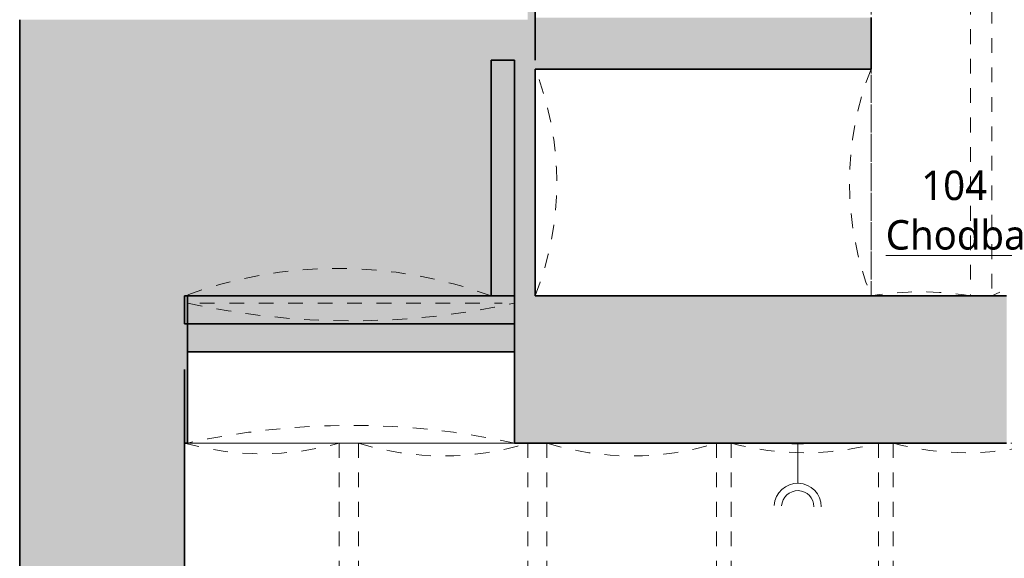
# Model space of a CAD drawing. Header units: metres. Extents: x -0.3 to 46.2, y -4.9 to 27.9.
# Tile 2 of 18: x -0.2 to 6.4, y 6.8 to 10.4. Entities that reach past the tile are written whole.
import ezdxf

# ---------------------------------------------------------------- set-up
doc = ezdxf.new("R2010")
doc.units = ezdxf.units.M
doc.linetypes.add('AV - Cerch_ 1 tecka 4mm', pattern=[0.006, 0.004, -0.001, 0, -0.001])
doc.layers.add('AV-MISTNOSTI', color=5, linetype='Continuous', lineweight=5, true_color=0x0000ff)
doc.layers.add('AV-TEXTY', color=5, linetype='Continuous', lineweight=13, true_color=0x0000ff)
doc.layers.add('AV-SRAFY', color=7, linetype='Continuous', lineweight=35)
doc.layers.add('AV-STAVBA', color=7, linetype='Continuous', lineweight=18)
doc.styles.add('Trebuchet MS_B', font='trebuc.ttf', dxfattribs={"height": 0.2})

# ---------------------------------------------------------------- blocks, each defined once
blk = doc.blocks.new('GM_Otvor s klenutým nadpražím - 2220x3780_3300-962079-1NP')
at = {"layer": 'AV-STAVBA', "color": 254, "linetype": 'AV - Cerch_ 1 tecka 4mm', "lineweight": 13, "true_color": 0xcccccc}
for p, q in [((-1.11, 0.5), (1.11, 0.5)), ((1.0265, -0.45), (-1.0265, -0.45))]:
    blk.add_line(p, q, dxfattribs=at)
for centre, start, end in [((0, 5.5738), 257.65965, 282.34035), ((0, -5.5238), 77.65965, 102.34035)]:
    blk.add_arc(centre, 5.1937, start, end, dxfattribs=at)
blk = doc.blocks.new('GM_Void_valená klenba - GM_Void_valená klenba-1557070-1NP')
at = {"layer": 'AV-STAVBA', "color": 254, "linetype": 'AV - Cerch_ 1 tecka 4mm', "lineweight": 13, "true_color": 0xcccccc}
for p, q in [((-0.525, 3.1), (-0.525, -3.1)), ((-0.525, 3.1), (0.525, 3.1)), ((0.525, 3.1), (0.525, -3.1)), ((-0.525, -3.1), (0.525, -3.1))]:
    blk.add_line(p, q, dxfattribs=at)
for centre, start, end in [((0, 4.9572), 254.21545, 285.78455), ((0, -4.9572), 74.21545, 105.78455)]:
    blk.add_arc(centre, 1.93, start, end, dxfattribs=at)
blk = doc.blocks.new('GM_Void_valená klenba - GM_Void_valená klenba-1557069-1NP')
at = {"layer": 'AV-STAVBA', "color": 254, "linetype": 'AV - Cerch_ 1 tecka 4mm', "lineweight": 13, "true_color": 0xcccccc}
for p, q in [((-0.575, 3.1), (-0.575, -3.1)), ((-0.575, 3.1), (0.575, 3.1)), ((0.575, 3.1), (0.575, -3.1)), ((-0.575, -3.1), (0.575, -3.1))]:
    blk.add_line(p, q, dxfattribs=at)
for centre, start, end in [((0, 4.9424), 252.66684, 287.33316), ((0, -4.9424), 72.66684, 107.33316)]:
    blk.add_arc(centre, 1.93, start, end, dxfattribs=at)
blk = doc.blocks.new('GM_Void_valená klenba - GM_Void_valená klenba-1557068-1NP')
at = {"layer": 'AV-STAVBA', "color": 254, "linetype": 'AV - Cerch_ 1 tecka 4mm', "lineweight": 13, "true_color": 0xcccccc}
for p, q in [((-0.5, 3.1), (-0.5, -3.1)), ((-0.5, 3.1), (0.5, 3.1)), ((0.5, 3.1), (0.5, -3.1)), ((-0.5, -3.1), (0.5, -3.1))]:
    blk.add_line(p, q, dxfattribs=at)
for centre, start, end in [((0, 4.9641), 254.98527, 285.01473), ((0, -4.9641), 74.98527, 105.01473)]:
    blk.add_arc(centre, 1.93, start, end, dxfattribs=at)
blk = doc.blocks.new('GM_Void_valená klenba - GM_Void_valená klenba-1524439-1NP')
at = {"layer": 'AV-STAVBA', "color": 254, "linetype": 'AV - Cerch_ 1 tecka 4mm', "lineweight": 13, "true_color": 0xcccccc}
for p, q in [((-0.77, 1.14), (-0.77, -1.14)), ((-0.77, 1.14), (0.77, 1.14)), ((0.77, 1.14), (0.77, -1.14)), ((-0.77, -1.14), (0.77, -1.14))]:
    blk.add_line(p, q, dxfattribs=at)
for centre, start, end in [((0, 3.0937), 248.48981, 291.51019), ((0, -3.0937), 68.48981, 111.51019)]:
    blk.add_arc(centre, 2.1, start, end, dxfattribs=at)
blk = doc.blocks.new('GM_Void_valená klenba - GM_Void_valená klenba-1557017-1NP')
at = {"layer": 'AV-STAVBA', "color": 254, "linetype": 'AV - Cerch_ 1 tecka 4mm', "lineweight": 13, "true_color": 0xcccccc}
for p, q in [((-0.9, 2.575), (-0.9, -2.575)), ((-0.9, 2.575), (0.9, 2.575)), ((0.9, 2.575), (0.9, -2.575)), ((-0.9, -2.575), (0.9, -2.575))]:
    blk.add_line(p, q, dxfattribs=at)
for centre, start, end in [((0, 4.4724), 244.62307, 270), ((0, 4.4724), 270.68051, 295.37693), ((0, -4.4724), 64.62307, 115.37693)]:
    blk.add_arc(centre, 2.1, start, end, dxfattribs=at)
blk = doc.blocks.new('GM_Void_valená klenba - GM_Void_valená klenba-1557075-1NP')
at = {"layer": 'AV-STAVBA', "color": 254, "linetype": 'AV - Cerch_ 1 tecka 4mm', "lineweight": 13, "true_color": 0xcccccc}
for p, q in [((-0.3375, 1.705), (-0.3375, -1.705)), ((-0.3375, 1.705), (0.3375, 1.705)), ((0.3375, 1.705), (0.3375, -1.705)), ((-0.3375, -1.705), (0.3375, -1.705))]:
    blk.add_line(p, q, dxfattribs=at)
for centre, start, end in [((0, 3.7777), 260.75224, 279.24776), ((0, -3.7777), 80.75224, 99.24776)]:
    blk.add_arc(centre, 2.1, start, end, dxfattribs=at)
blk = doc.blocks.new('GM_Void zešikmen_Klenba valená - GM_Void zešikmen_Klenba valená-1376356-1NP')
at = {"layer": 'AV-STAVBA', "color": 254, "linetype": 'AV - Cerch_ 1 tecka 4mm', "lineweight": 13, "true_color": 0xcccccc}
for centre, start, end in [((1.9248, 16.5122), 249.71643, 290.28357), ((1.9248, 5.7342), 69.71643, 110.28357)]:
    blk.add_arc(centre, 3, start, end, dxfattribs=at)
blk = doc.blocks.new('D0089 - 1514 - OÚPSŘ_Benešova_rvt-1-1NP')
at = {"layer": 'AV-SRAFY', "lineweight": 5, "true_color": 0xcccccc}
h = blk.add_hatch(color=254, dxfattribs=at)
h.paths.add_polyline_path([(3.1248, 8.3582), (3.1248, 10.4234), (0.3148, 10.4234), (0.3148, 8.3582), (1.2296, 8.3582)])
h.paths.add_polyline_path([(0.8848, 13.6982), (0.8848, 13.8482), (0.3148, 13.8482), (0.3148, 13.6982), (0.3248, 13.6982)])
h.paths.add_polyline_path([(3.1248, 13.6982), (3.1248, 13.8482), (2.9648, 13.8482), (2.9648, 13.6982)])
h = blk.add_hatch(color=254, dxfattribs=at)
h.paths.add_polyline_path([(3.2648, 10.1482), (3.2648, 11.9582), (3.2148, 11.9582), (3.2148, 10.4234), (3.1248, 10.4234), (3.1248, 10.1482), (3.2615, 10.1482)])
h.paths.add_polyline_path([(3.2648, 12.2582), (3.2648, 13.6982), (3.2148, 13.6982), (3.2148, 12.2582), (3.2615, 12.2582)])
for points in [[(5.5448, 10.0882), (5.5448, 10.4382), (3.2648, 10.4382), (3.2648, 10.0882)], [(0.8848, 8.0482), (0.8848, 8.3582), (0.3148, 8.3582), (0.3148, 10.4234), (-0.2352, 10.4234), (-0.2352, 8.0482)]]:
    blk.add_hatch(color=254, dxfattribs=at).paths.add_polyline_path(points)
at = {"layer": 'AV-SRAFY', "lineweight": 18, "true_color": 0xcccccc}
for points in [[(2.9648, 8.5482), (3.2648, 8.5482), (3.2648, 10.1482), (2.9648, 10.1482), (2.9648, 9.6084)], [(0.8848, 7.5482), (0.9048, 7.5482), (0.9048, 8.5482), (0.8848, 8.5482), (0.8848, 8.0482)], [(0.9048, 8.1682), (3.1248, 8.1682), (3.1248, 8.5482), (0.9048, 8.5482)], [(-0.2352, 1.3482), (0.8848, 1.3482), (0.8848, 8.0482), (-0.2352, 8.0482), (-0.2352, 2.3878)]]:
    blk.add_hatch(color=254, dxfattribs=at).paths.add_polyline_path(points)
h = blk.add_hatch(color=254, dxfattribs=at)
h.paths.add_polyline_path([(10.4548, 7.5482), (10.6548, 7.5482), (10.6548, 8.5482), (7.8248, 8.5482), (7.8248, 7.5482), (9.2748, 7.5482), (9.2748, 8.3482), (10.4548, 8.3482), (10.4548, 8.1643)])
h.paths.add_polyline_path([(6.4648, 7.5482), (6.4648, 8.5482), (3.1248, 8.5482), (3.1248, 7.5482), (3.2615, 7.5482)])
at = {"layer": 'AV-STAVBA', "color": 254, "lineweight": 35, "true_color": 0xcccccc}
for p, q in [((3.2648, 11.9582), (3.2648, 10.1482)), ((3.2648, 10.4382), (3.2648, 10.1482)), ((5.5448, 10.4382), (5.5448, 10.0882)), ((-0.2352, 8.0482), (-0.2352, 10.4234)), ((3.1248, 10.1482), (2.9648, 10.1482)), ((2.9648, 10.1482), (2.9648, 8.5482)), ((3.1248, 8.3582), (3.1248, 10.1482)), ((5.5448, 10.0882), (3.2648, 10.0882)), ((3.2648, 8.5482), (3.2648, 10.0882)), ((0.9048, 8.5482), (0.8848, 8.5482)), ((0.8848, 8.5482), (0.8848, 8.3582)), ((3.1248, 8.5482), (0.9048, 8.5482)), ((0.9048, 8.5482), (0.9048, 8.1682)), ((0.9048, 7.5482), (0.9048, 8.5482)), ((2.9648, 8.5482), (3.1248, 8.5482)), ((3.1248, 8.5482), (3.1248, 7.5482)), ((3.1248, 8.1682), (3.1248, 8.5482)), ((6.4648, 8.5482), (3.2648, 8.5482)), ((3.1248, 8.3582), (0.8848, 8.3582)), ((0.9048, 8.1682), (3.1248, 8.1682)), ((-0.2352, 8.0482), (-0.2352, 1.3482)), ((0.8848, 1.3482), (0.8848, 8.0482)), ((0.8848, 8.0482), (0.8848, 7.5482)), ((0.8848, 7.5482), (0.9048, 7.5482)), ((3.1248, 7.5482), (6.4648, 7.5482))]:
    blk.add_line(p, q, dxfattribs=at)
at = {"layer": 'AV-STAVBA', "color": 254, "true_color": 0xcccccc}
for p, q in [((2.9648, 7.5482), (0.9048, 7.5482)), ((3.1248, 7.5482), (2.9648, 7.5482))]:
    blk.add_line(p, q, dxfattribs=at)
at = {"layer": 'AV-STAVBA', "color": 254, "lineweight": 18, "true_color": 0xcccccc}
for name, p in [('GM_Void zešikmen_Klenba valená - GM_Void zešikmen_Klenba valená-1376356-1NP', (0, 0)), ('GM_Void_valená klenba - GM_Void_valená klenba-1557017-1NP', (7.2648, 11.1232)), ('GM_Void_valená klenba - GM_Void_valená klenba-1557075-1NP', (5.8823, 10.2532)), ('GM_Void_valená klenba - GM_Void_valená klenba-1557070-1NP', (1.4098, 4.4482)), ('GM_Void_valená klenba - GM_Void_valená klenba-1557069-1NP', (2.6398, 4.4482)), ('GM_Void_valená klenba - GM_Void_valená klenba-1557069-1NP', (3.9198, 4.4482)), ('GM_Void_valená klenba - GM_Void_valená klenba-1557068-1NP', (5.0948, 4.4482)), ('GM_Void_valená klenba - GM_Void_valená klenba-1557068-1NP', (6.1948, 4.4482))]:
    blk.add_blockref(name, p, dxfattribs=at)
for name, p, rotation in [('GM_Void_valená klenba - GM_Void_valená klenba-1524439-1NP', (4.4048, 9.3182), 89.9999999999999), ('GM_Otvor s klenutým nadpražím - 2220x3780_3300-962079-1NP', (2.0148, 8.0482), 180)]:
    blk.add_blockref(name, p, dxfattribs=dict(at, rotation=rotation))
blk = doc.blocks.new('EF_Zásuvka - Dvojzásuvka-840806-1NP')
at = {"layer": 'AV-STAVBA'}
for p, q in [((35.8949, 13.6982), (35.8949, 13.6932)), ((35.8949, 13.6932), (35.9749, 13.6932)), ((35.9049, 13.6932), (35.9649, 13.6932)), ((35.9649, 13.6932), (35.9049, 13.6932)), ((35.9049, 13.6932), (35.9649, 13.6932)), ((35.9649, 13.6932), (35.9049, 13.6932)), ((35.9099, 13.6932), (35.9599, 13.6932)), ((35.9099, 13.6932), (35.9599, 13.6932)), ((35.9149, 13.6932), (35.9529, 13.6932)), ((35.9149, 13.6932), (35.9529, 13.6932)), ((35.9149, 13.6932), (35.9529, 13.6932)), ((35.9149, 13.6932), (35.9529, 13.6932)), ((35.9261, 13.6932), (35.9224, 13.6932)), ((35.9261, 13.6932), (35.9224, 13.6932)), ((35.9274, 13.6932), (35.9237, 13.6932)), ((35.9274, 13.6932), (35.9237, 13.6932)), ((35.9324, 13.6932), (35.9361, 13.6932)), ((35.9324, 13.6932), (35.9361, 13.6932)), ((35.9374, 13.6932), (35.9411, 13.6932)), ((35.9374, 13.6932), (35.9411, 13.6932)), ((35.941, 13.6932), (35.9448, 13.6932)), ((35.941, 13.6932), (35.9448, 13.6932)), ((35.9424, 13.6932), (35.9461, 13.6932)), ((35.9424, 13.6932), (35.9461, 13.6932)), ((35.9749, 13.6932), (35.9749, 13.6982))]:
    blk.add_line(p, q, dxfattribs=at)

msp = doc.modelspace()

# ---------------------------------------------------------------- linework, layer by layer
at = {"layer": 'AV-TEXTY', "lineweight": 5}
msp.add_line((5.0475, 7.275), (5.0475, 7.5482), dxfattribs=at)
for radius in [0.16, 0.11]:
    msp.add_arc((5.0475, 7.115), radius, 360, 176.41054, dxfattribs=at)

# ---------------------------------------------------------------- block references
at = {"lineweight": 5}
msp.add_blockref('D0089 - 1514 - OÚPSŘ_Benešova_rvt-1-1NP', (0, 0), dxfattribs=at)
at = {"layer": 'AV-STAVBA'}
msp.add_blockref('EF_Zásuvka - Dvojzásuvka-840806-1NP', (-30.8874, -6.15), dxfattribs=at)

# ---------------------------------------------------------------- texts
at = {"layer": 'AV-MISTNOSTI', "char_height": 0.2, "attachment_point": 1, "style": 'Trebuchet MS_B'}
for s, insert, width in [('104', (5.8859, 9.3984), 0.601266), ('\\LChodba', (5.6444, 9.0621), 1.186497)]:
    msp.add_mtext(s, dxfattribs=dict(at, insert=insert, width=width))

doc.saveas('drawing.dxf')
